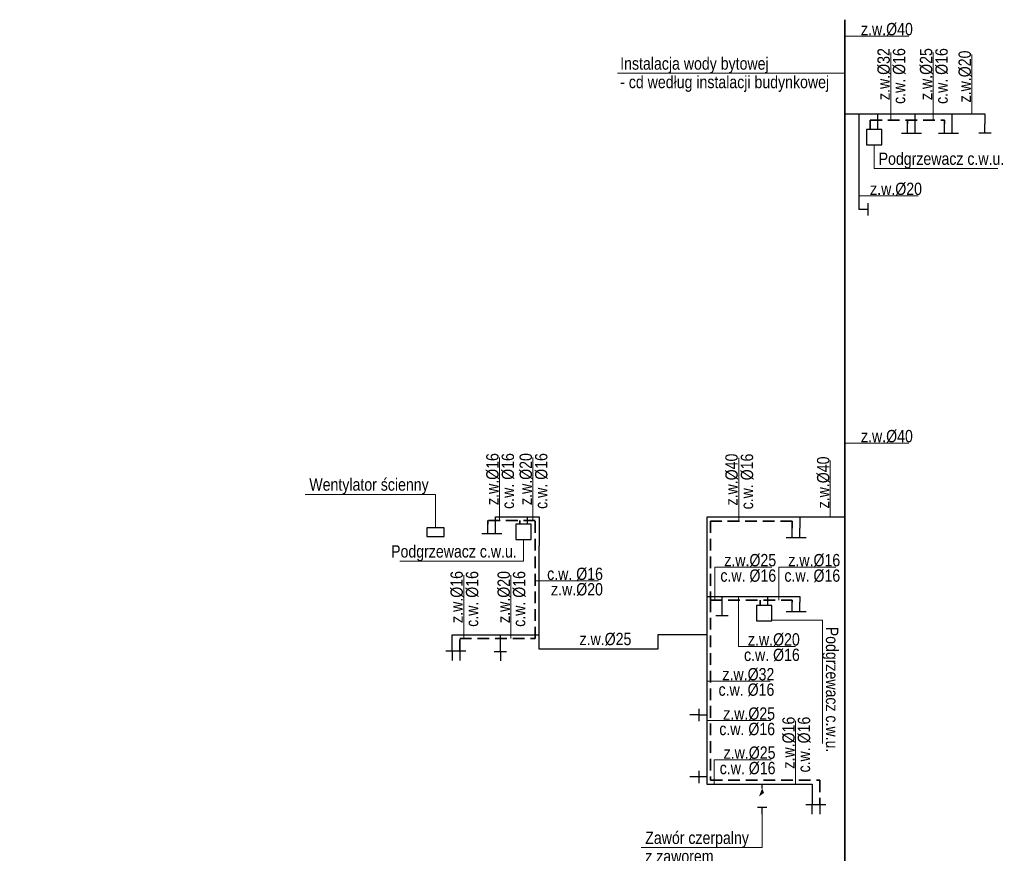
# Model space of a CAD drawing. Header units: millimetres. Extents: x 0 to 40783, y -13117 to 35556.
# Tile 82 of 98: x 35412 to 37009, y 9513 to 10865. Entities that reach past the tile are written whole.
import ezdxf
from ezdxf import colors
from ezdxf.entities.mleader import LeaderData, LeaderLine
from ezdxf.math import Vec2, Vec3

# ---------------------------------------------------------------- set-up
doc = ezdxf.new("R2010")
doc.units = ezdxf.units.MM
doc.linetypes.add('DASHED', pattern=[19.05, 12.7, -6.35])
for name, color, linetype, lineweight in [('0-SANIS-W-OPIS', 7, 'Continuous', 18), ('0-SANIS-W-PRZYBORY', 3, 'Continuous', 30), ('0-SANIS-W-RURY-ZIMNA', 5, 'Continuous', 30), ('0-SANIS-W-W-RURY-CIEPŁA-PODEJSCIE', 1, 'DASHED', 35), ('SANIS-W-RURY-ZIMNA-PODEJSCIE', 150, 'Continuous', 35)]:
    doc.layers.add(name, color=color, linetype=linetype, lineweight=lineweight)
doc.styles.add('SANIS', font='Arial Narrow.ttf', dxfattribs={"width": 0.75, "height": 2})

# ---------------------------------------------------------------- blocks, each defined once
blk = doc.blocks.new('BATERIA')
for points in [[(-162.5, 0), (162.5, 0)], [(-62.5, 0), (-62.5, 150)], [(62.5, 0), (62.5, 150)]]:
    blk.add_lwpolyline(points)
blk = doc.blocks.new('PODL_WC')
for points in [[(-100, 0), (100, 0)], [(0, 0), (0, 150)]]:
    blk.add_lwpolyline(points)
blk = doc.blocks.new('ZAW_ZLACZ')
at = {"ltscale": 0.65}
for points in [[(-150, 0), (0, 0)], [(0, 100), (0, -100)]]:
    blk.add_lwpolyline(points, dxfattribs=at)
blk.add_lwpolyline([(0, 0, 0, 0, 0), (36, 0, 0, 0, 0), (114, 78, 0, 0, 0), (164, -64, 0, 0, 0), (226, 71, 0, 0, 0), (275, 0, 100, 0, 0), (400, 0, 0, 0, 0)], format="xyseb", dxfattribs=at)
blk = doc.blocks.new('PODGRZ-EL')
blk.add_lwpolyline([(0, -12.5), (25, -12.5), (25, 12.5), (0, 12.5)], close=True)
blk.add_lwpolyline([(5.9, 8.5, 0, 0, 0), (8.9, -2.9, 0, 0, 0), (15.4, 3.1, 0, 0, 0), (17.7, -3.7, 3.5, 0, 0), (19.7, -9.3, 0, 0, 0)], format="xyseb")
blk = doc.blocks.new('_None')

msp = doc.modelspace()

# ---------------------------------------------------------------- linework, layer by layer
msp.add_lwpolyline([(36100.7, 10041.1), (36072.2, 10041.1), (36072.2, 10027.1), (36100.7, 10027.1)], close=True)
at = {"layer": '0-SANIS-W-RURY-ZIMNA'}
for points in [[(36750.1, 10712.5), (36977.4, 10712.5), (36977.4, 10696.2)], [(36772.6, 10712.5), (36772.6, 10557.5)], [(36803.9, 10687.1), (36803.9, 10712.5)], [(36864.4, 10696.3), (36864.4, 10712.5)], [(36924.4, 10696.3), (36924.4, 10712.5)], [(36183.9, 10046.9), (36183.9, 10058.9), (36254.6, 10058.9), (36254.6, 10011.6)], [(36235.5, 10046.9), (36235.5, 10058.9)], [(36750.1, 10058.1), (36526.2, 10058.1), (36526.2, 9867.4), (36447.1, 9867.4), (36447.1, 9844.3), (36254.6, 9844.3), (36254.6, 10011.6)], [(36677.4, 10058.1), (36677.3, 10040.5)], [(36526.2, 9929.7), (36677.4, 9929.7), (36677.4, 9920.3)], [(36551.1, 9913.4), (36551.1, 9929.7)], [(36625.5, 9915.2), (36625.5, 9929.7)], [(36113.4, 9840.9), (36113.4, 9867.6), (36254.6, 9867.6)], [(36191.6, 9840.4), (36191.6, 9867.6)], [(36526.2, 9867.4), (36526.2, 9625), (36696.9, 9625), (36696.9, 9591.4)], [(36513.6, 9737.4), (36526.2, 9737.4)], [(36526.2, 9636.9), (36513.6, 9636.9)], [(36616.1, 9618.2), (36616.1, 9625)]]:
    msp.add_lwpolyline(points, dxfattribs=at)
at = {"layer": '0-SANIS-W-W-RURY-CIEPŁA-PODEJSCIE', "ltscale": 1.5}
for points in [[(36791.4, 10702.5), (36911.9, 10702.5), (36911.9, 10696.3)], [(36791.4, 10687.1), (36791.4, 10702.5)], [(36851.9, 10696.3), (36851.9, 10702.5)], [(36125.9, 9840.9), (36125.9, 9861.3), (36248.3, 9861.3), (36248.3, 10052.6), (36171.4, 10052.6), (36171.4, 10046.9)], [(36223, 10046.9), (36223, 10052.6)], [(36664.8, 10040.5), (36664.8, 10051.8), (36532.5, 10051.8), (36532.5, 9923.4), (36664.9, 9923.4), (36664.9, 9920.3)], [(36532.5, 9923.4), (36532.5, 9631.3), (36709.4, 9631.3), (36709.4, 9591.4)], [(36613, 9915.2), (36613, 9923.4)]]:
    msp.add_lwpolyline(points, dxfattribs=at)
at = {"layer": 'SANIS-W-RURY-ZIMNA-PODEJSCIE'}
msp.add_lwpolyline([(36750.1, 10865.3), (36750.1, 8968.2), (36735.3, 8968.2)], dxfattribs=at)

# ---------------------------------------------------------------- block references
at = {"layer": '0-SANIS-W-PRZYBORY', "rotation": 359.9999999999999}
for p in [(36785.2, 10674.6), (36216.7, 10034.4), (36606.7, 9902.7)]:
    msp.add_blockref('PODGRZ-EL', p, dxfattribs=at)
at = {"layer": '0-SANIS-W-PRZYBORY', "yscale": 0.1, "zscale": 0.1}
for name, p, xscale, rotation in [('BATERIA', (36858.1, 10681.3), 0.1, 359.9999999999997), ('BATERIA', (36918.1, 10681.3), 0.1, 359.9999999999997), ('PODL_WC', (36977.4, 10681.2), -0.1, 359.9999999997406), ('PODL_WC', (36787.6, 10557.5), -0.1, 89.99999999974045), ('BATERIA', (36177.7, 10031.9), 0.1, 359.9999999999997), ('BATERIA', (36671, 10025.5), 0.1, 359.9999999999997), ('BATERIA', (36671.1, 9905.3), 0.1, 359.9999999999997), ('PODL_WC', (36551.1, 9898.4), -0.1, 359.9999999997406), ('BATERIA', (36119.6, 9840.9), 0.1, 179.9999999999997), ('PODL_WC', (36191.6, 9840.4), -0.1, 179.9999999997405), ('PODL_WC', (36513.6, 9737.4), -0.1, 89.99999999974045), ('PODL_WC', (36513.6, 9636.9), -0.1, 89.99999999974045), ('BATERIA', (36703.1, 9591.4), 0.1, 179.9999999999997)]:
    msp.add_blockref(name, p, dxfattribs=dict(at, xscale=xscale, rotation=rotation))
at = {"layer": '0-SANIS-W-PRZYBORY', "ltscale": 0.65, "xscale": 0.0760801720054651, "yscale": 0.0760801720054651, "zscale": 0.0760801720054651, "rotation": 89.92866694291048}
msp.add_blockref('ZAW_ZLACZ', (36616.1, 9587.8), dxfattribs=at)

# ---------------------------------------------------------------- leaders
at = {"layer": '0-SANIS-W-OPIS'}
ml = msp.add_multileader_mtext('Standard', dxfattribs=at)
ml.set_content('{\\W1;\\C256;z.w.%%C40}', color=256, style='SANIS')
ml.set_leader_properties(color=256, linetype='ByLayer', lineweight=-1)
ml.set_arrow_properties(name='NONE')
ml.build(insert=Vec2(0, 0))
ml.multileader.update_dxf_attribs({"text_left_attachment_type": 6, "text_right_attachment_type": 6, "dogleg_length": 1, "arrow_head_size": 10, "scale": 10})
ctx = ml.context
ctx.base_point, ctx.scale, ctx.char_height, ctx.arrow_head_size, ctx.landing_gap_size, ctx.plane_origin = Vec3(36767.9, 10838.4), 10, 20, 10, 10, Vec3(35933.9, 10547)
ctx.left_attachment, ctx.right_attachment, ctx.text_align_type = 6, 6, 2
notes = []
notes.append((ctx, [(1, (1, 1, 0), (36766.9, 10838.4), (1, 0), 1, [(1, [(36750.1, 10838.4)], 0, [])])]))
ctx.mtext.insert, ctx.mtext.alignment, ctx.mtext.line_spacing_factor, ctx.mtext.flow_direction = Vec3(36860.4, 10860), 3, 0.9, 5
ml = msp.add_multileader_mtext('Standard', dxfattribs=at)
ml.set_content('{\\W1;\\C256;z.w.%%C32\\Pc.w. %%C16}', color=256, style='SANIS')
ml.set_leader_properties(color=256, linetype='ByLayer', lineweight=-1)
ml.set_arrow_properties(name='NONE')
ml.build(insert=Vec2(0, 0))
ml.multileader.update_dxf_attribs({"text_left_attachment_type": 6, "text_right_attachment_type": 6, "dogleg_length": 1, "arrow_head_size": 10, "scale": 10})
ctx = ml.context
ctx.base_point, ctx.scale, ctx.char_height, ctx.arrow_head_size, ctx.landing_gap_size, ctx.plane_origin, ctx.plane_x_axis, ctx.plane_y_axis = Vec3(36824.6, 10720.7), 10, 20, 10, 10, Vec3(37116, 9886.3), Vec3(0, 1), Vec3(-1, 0)
ctx.left_attachment, ctx.right_attachment, ctx.text_align_type = 6, 6, 2
notes.append((ctx, [(1, (1, 1, 0), (36824.6, 10712.6), (0, 1), 8.11, [(1, [(36824.6, 10702.5)], 0, [])])]))
ctx.mtext.insert, ctx.mtext.text_direction, ctx.mtext.rotation, ctx.mtext.alignment, ctx.mtext.line_spacing_factor, ctx.mtext.flow_direction = Vec3(36803, 10819.1), Vec3(0, 1), 1.570796, 3, 0.75, 5
ml = msp.add_multileader_mtext('Standard', dxfattribs=at)
ml.set_content('{\\W1;\\C256;z.w.%%C25\\Pc.w. %%C16}', color=256, style='SANIS')
ml.set_leader_properties(color=256, linetype='ByLayer', lineweight=-1)
ml.set_arrow_properties(name='NONE')
ml.build(insert=Vec2(0, 0))
ml.multileader.update_dxf_attribs({"text_left_attachment_type": 6, "text_right_attachment_type": 6, "dogleg_length": 1, "arrow_head_size": 10, "scale": 10})
ctx = ml.context
ctx.base_point, ctx.scale, ctx.char_height, ctx.arrow_head_size, ctx.landing_gap_size, ctx.plane_origin, ctx.plane_x_axis, ctx.plane_y_axis = Vec3(36893.5, 10720.7), 10, 20, 10, 10, Vec3(37184.9, 9886.3), Vec3(0, 1), Vec3(-1, 0)
ctx.left_attachment, ctx.right_attachment, ctx.text_align_type = 6, 6, 2
notes.append((ctx, [(1, (1, 1, 0), (36893.5, 10712.6), (0, 1), 8.11, [(1, [(36893.5, 10702.5)], 0, [])])]))
ctx.mtext.insert, ctx.mtext.text_direction, ctx.mtext.rotation, ctx.mtext.alignment, ctx.mtext.line_spacing_factor, ctx.mtext.flow_direction = Vec3(36871.9, 10819.1), Vec3(0, 1), 1.570796, 3, 0.75, 5
ml = msp.add_multileader_mtext('Standard', dxfattribs=at)
ml.set_content('{\\W1;\\C256;z.w.%%C20}', color=256, style='SANIS')
ml.set_leader_properties(color=256, linetype='ByLayer', lineweight=-1)
ml.set_arrow_properties(name='NONE')
ml.build(insert=Vec2(0, 0))
ml.multileader.update_dxf_attribs({"text_left_attachment_type": 6, "text_right_attachment_type": 6, "dogleg_length": 1, "arrow_head_size": 10, "scale": 10})
ctx = ml.context
ctx.base_point, ctx.scale, ctx.char_height, ctx.arrow_head_size, ctx.landing_gap_size, ctx.plane_origin, ctx.plane_x_axis, ctx.plane_y_axis = Vec3(36956.1, 10722.7), 10, 20, 10, 10, Vec3(37247.5, 9886.3), Vec3(0, 1), Vec3(-1, 0)
ctx.left_attachment, ctx.right_attachment, ctx.text_align_type = 6, 6, 2
notes.append((ctx, [(1, (1, 1, 0), (36956.1, 10712.6), (0, 1), 10.2, [(1, [(36956.1, 10712.5)], 0, [])])]))
ctx.mtext.insert, ctx.mtext.text_direction, ctx.mtext.rotation, ctx.mtext.alignment, ctx.mtext.line_spacing_factor, ctx.mtext.flow_direction = Vec3(36934.5, 10815.2), Vec3(0, 1), 1.570796, 3, 0.75, 5
ml = msp.add_multileader_mtext('Standard', dxfattribs=at)
ml.set_content('{\\W1;\\C256;Instalacja wody bytowej\\P- cd według instalacji budynkowej}', color=256, style='SANIS')
ml.set_leader_properties(color=256, linetype='ByLayer', lineweight=-1)
ml.set_arrow_properties(name='NONE')
ml.build(insert=Vec2(0, 0))
ml.multileader.update_dxf_attribs({"text_left_attachment_type": 6, "text_right_attachment_type": 6, "dogleg_length": 1, "arrow_head_size": 10, "scale": 10})
ctx = ml.context
ctx.base_point, ctx.scale, ctx.char_height, ctx.arrow_head_size, ctx.landing_gap_size, ctx.plane_origin = Vec3(36375.9, 10778.3), 10, 20, 10, 10, Vec3(37566.3, 10486.8)
ctx.left_attachment, ctx.right_attachment, ctx.text_align_type = 6, 6, 2
notes.append((ctx, [(1, (1, 1, 0), (36733.3, 10778.3), (-1, 0), 1, [(1, [(36750.1, 10778.3)], 0, [])])]))
ctx.mtext.insert, ctx.mtext.line_spacing_factor, ctx.mtext.flow_direction = Vec3(36385.9, 10804.2), 0.9, 5
ml = msp.add_multileader_mtext('Standard', dxfattribs=at)
ml.set_content('{\\W1;\\C256;Podgrzewacz c.w.u.}', color=256, style='SANIS')
ml.set_leader_properties(color=256, linetype='ByLayer', lineweight=-1)
ml.set_arrow_properties(name='NONE')
ml.build(insert=Vec2(0, 0))
ml.multileader.update_dxf_attribs({"text_left_attachment_type": 6, "text_right_attachment_type": 6, "dogleg_length": 1, "arrow_head_size": 10, "scale": 10})
ctx = ml.context
ctx.base_point, ctx.scale, ctx.char_height, ctx.arrow_head_size, ctx.landing_gap_size, ctx.plane_origin = Vec3(36798.7, 10623.9), 10, 20, 10, 10, Vec3(35981.5, 10370.7)
ctx.left_attachment, ctx.right_attachment, ctx.text_align_type = 6, 6, 2
notes.append((ctx, [(1, (1, 1, 0), (36797.7, 10623.9), (1, 0), 1, [(1, [(36797.7, 10662.1)], 0, [])])]))
ctx.mtext.insert, ctx.mtext.alignment, ctx.mtext.line_spacing_factor, ctx.mtext.flow_direction = Vec3(37008.7, 10649.8), 3, 0.9, 5
ml = msp.add_multileader_mtext('Standard', dxfattribs=at)
ml.set_content('{\\W1;\\C256;z.w.%%C20}', color=256, style='SANIS')
ml.set_leader_properties(color=256, linetype='ByLayer', lineweight=-1)
ml.set_arrow_properties(name='NONE')
ml.build(insert=Vec2(0, 0))
ml.multileader.update_dxf_attribs({"text_left_attachment_type": 6, "text_right_attachment_type": 6, "dogleg_length": 1, "arrow_head_size": 10, "scale": 10})
ctx = ml.context
ctx.base_point, ctx.scale, ctx.char_height, ctx.arrow_head_size, ctx.landing_gap_size, ctx.plane_origin = Vec3(36782.7, 10579.4), 10, 20, 10, 10, Vec3(35946.2, 10287.9)
ctx.left_attachment, ctx.right_attachment, ctx.text_align_type = 6, 6, 2
notes.append((ctx, [(1, (1, 1, 0), (36772.6, 10579.4), (1, 0), 10.2, [(1, [(36772.4, 10579.4)], 0, [])])]))
ctx.mtext.insert, ctx.mtext.alignment, ctx.mtext.line_spacing_factor, ctx.mtext.flow_direction = Vec3(36875.2, 10600.9), 3, 0.75, 5
ml = msp.add_multileader_mtext('Standard', dxfattribs=at)
ml.set_content('{\\W1;\\C256;z.w.%%C40}', color=256, style='SANIS')
ml.set_leader_properties(color=256, linetype='ByLayer', lineweight=-1)
ml.set_arrow_properties(name='NONE')
ml.build(insert=Vec2(0, 0))
ml.multileader.update_dxf_attribs({"text_left_attachment_type": 6, "text_right_attachment_type": 6, "dogleg_length": 1, "arrow_head_size": 10, "scale": 10})
ctx = ml.context
ctx.base_point, ctx.scale, ctx.char_height, ctx.arrow_head_size, ctx.landing_gap_size, ctx.plane_origin = Vec3(36767.9, 10178.2), 10, 20, 10, 10, Vec3(35933.9, 9886.7)
ctx.left_attachment, ctx.right_attachment, ctx.text_align_type = 6, 6, 2
notes.append((ctx, [(1, (1, 1, 0), (36766.9, 10178.2), (1, 0), 1, [(1, [(36750.1, 10178.2)], 0, [])])]))
ctx.mtext.insert, ctx.mtext.alignment, ctx.mtext.line_spacing_factor, ctx.mtext.flow_direction = Vec3(36860.4, 10199.7), 3, 0.9, 5
ml = msp.add_multileader_mtext('Standard', dxfattribs=at)
ml.set_content('{\\W1;\\C256;z.w.%%C16\\Pc.w. %%C16}', color=256, style='SANIS')
ml.set_leader_properties(color=256, linetype='ByLayer', lineweight=-1)
ml.set_arrow_properties(name='NONE')
ml.build(insert=Vec2(0, 0))
ml.multileader.update_dxf_attribs({"text_left_attachment_type": 6, "text_right_attachment_type": 6, "dogleg_length": 1, "arrow_head_size": 10, "scale": 10})
ctx = ml.context
ctx.base_point, ctx.scale, ctx.char_height, ctx.arrow_head_size, ctx.landing_gap_size, ctx.plane_origin, ctx.plane_x_axis, ctx.plane_y_axis = Vec3(36190.2, 10063.7), 10, 20, 10, 10, Vec3(36481.7, 9236.4), Vec3(0, 1), Vec3(-1, 0)
ctx.left_attachment, ctx.right_attachment, ctx.text_align_type = 6, 6, 2
notes.append((ctx, [(1, (1, 1, 0), (36190.2, 10062.7), (0, 1), 1, [(1, [(36190.2, 10052.6)], 0, [])])]))
ctx.mtext.insert, ctx.mtext.text_direction, ctx.mtext.rotation, ctx.mtext.alignment, ctx.mtext.line_spacing_factor, ctx.mtext.flow_direction = Vec3(36168.7, 10162.1), Vec3(0, 1), 1.570796, 3, 0.75, 5
ml = msp.add_multileader_mtext('Standard', dxfattribs=at)
ml.set_content('{\\W1;\\C256;z.w.%%C20\\Pc.w. %%C16}', color=256, style='SANIS')
ml.set_leader_properties(color=256, linetype='ByLayer', lineweight=-1)
ml.set_arrow_properties(name='NONE')
ml.build(insert=Vec2(0, 0))
ml.multileader.update_dxf_attribs({"text_left_attachment_type": 6, "text_right_attachment_type": 6, "dogleg_length": 1, "arrow_head_size": 10, "scale": 10})
ctx = ml.context
ctx.base_point, ctx.scale, ctx.char_height, ctx.arrow_head_size, ctx.landing_gap_size, ctx.plane_origin, ctx.plane_x_axis, ctx.plane_y_axis = Vec3(36244.4, 10063.7), 10, 20, 10, 10, Vec3(36535.8, 9236.4), Vec3(0, 1), Vec3(-1, 0)
ctx.left_attachment, ctx.right_attachment, ctx.text_align_type = 6, 6, 2
notes.append((ctx, [(1, (1, 1, 0), (36244.4, 10062.7), (0, 1), 1, [(1, [(36244.4, 10052.6)], 0, [])])]))
ctx.mtext.insert, ctx.mtext.text_direction, ctx.mtext.rotation, ctx.mtext.alignment, ctx.mtext.line_spacing_factor, ctx.mtext.flow_direction = Vec3(36222.8, 10162.1), Vec3(0, 1), 1.570796, 3, 0.75, 5
ml = msp.add_multileader_mtext('Standard', dxfattribs=at)
ml.set_content('{\\W1;\\C256;z.w.%%C40\\Pc.w. %%C16}', color=256, style='SANIS')
ml.set_leader_properties(color=256, linetype='ByLayer', lineweight=-1)
ml.set_arrow_properties(name='NONE')
ml.build(insert=Vec2(0, 0))
ml.multileader.update_dxf_attribs({"text_left_attachment_type": 6, "text_right_attachment_type": 6, "dogleg_length": 1, "arrow_head_size": 10, "scale": 10})
ctx = ml.context
ctx.base_point, ctx.scale, ctx.char_height, ctx.arrow_head_size, ctx.landing_gap_size, ctx.plane_origin, ctx.plane_x_axis, ctx.plane_y_axis = Vec3(36578, 10062.9), 10, 20, 10, 10, Vec3(36869.4, 9235.5), Vec3(0, 1), Vec3(-1, 0)
ctx.left_attachment, ctx.right_attachment, ctx.text_align_type = 6, 6, 2
notes.append((ctx, [(1, (1, 1, 0), (36578, 10061.9), (0, 1), 1, [(1, [(36578, 10051.8)], 0, [])])]))
ctx.mtext.insert, ctx.mtext.text_direction, ctx.mtext.rotation, ctx.mtext.alignment, ctx.mtext.line_spacing_factor, ctx.mtext.flow_direction = Vec3(36556.4, 10161.3), Vec3(0, 1), 1.570796, 3, 0.75, 5
ml = msp.add_multileader_mtext('Standard', dxfattribs=at)
ml.set_content('{\\W1;\\C256;z.w.%%C40\\P}', color=256, style='SANIS')
ml.set_leader_properties(color=256, linetype='ByLayer', lineweight=-1)
ml.set_arrow_properties(name='NONE')
ml.build(insert=Vec2(0, 0))
ml.multileader.update_dxf_attribs({"text_left_attachment_type": 6, "text_right_attachment_type": 6, "dogleg_length": 1, "arrow_head_size": 10, "scale": 10})
ctx = ml.context
ctx.base_point, ctx.scale, ctx.char_height, ctx.arrow_head_size, ctx.landing_gap_size, ctx.plane_origin, ctx.plane_x_axis, ctx.plane_y_axis = Vec3(36726.5, 10064.1), 10, 20, 10, 10, Vec3(37018, 9236.8), Vec3(0, 1), Vec3(-1, 0)
ctx.left_attachment, ctx.right_attachment, ctx.text_align_type = 6, 6, 2
notes.append((ctx, [(1, (1, 1, 0), (36726.5, 10063.1), (0, 1), 1, [(1, [(36726.5, 10058.1)], 0, [])])]))
ctx.mtext.insert, ctx.mtext.text_direction, ctx.mtext.rotation, ctx.mtext.alignment, ctx.mtext.line_spacing_factor, ctx.mtext.flow_direction = Vec3(36705, 10156.6), Vec3(0, 1), 1.570796, 3, 0.75, 5
ml = msp.add_multileader_mtext('Standard', dxfattribs=at)
ml.set_content('{\\W1;\\C256;Wentylator ścienny }', color=256, style='SANIS')
ml.set_leader_properties(color=256, linetype='ByLayer', lineweight=-1)
ml.set_arrow_properties(name='NONE')
ml.build(insert=Vec2(0, 0))
ml.multileader.update_dxf_attribs({"text_left_attachment_type": 6, "text_right_attachment_type": 6, "dogleg_length": 1, "arrow_head_size": 10, "scale": 10})
ctx = ml.context
ctx.base_point, ctx.scale, ctx.char_height, ctx.arrow_head_size, ctx.landing_gap_size, ctx.plane_origin = Vec3(35872.4, 10095.2), 10, 20, 10, 10, Vec3(36908.6, 9674.5)
ctx.left_attachment, ctx.right_attachment, ctx.text_align_type = 6, 6, 2
notes.append((ctx, [(1, (1, 1, 0), (36086.4, 10095.2), (-1, 0), 1, [(1, [(36086.4, 10041.1)], 0, [])])]))
ctx.mtext.insert, ctx.mtext.alignment, ctx.mtext.line_spacing_factor, ctx.mtext.flow_direction = Vec3(36075.4, 10121.2), 3, 0.9, 5
ml = msp.add_multileader_mtext('Standard', dxfattribs=at)
ml.set_content('{\\W1;\\C256;Podgrzewacz c.w.u.}', color=256, style='SANIS')
ml.set_leader_properties(color=256, linetype='ByLayer', lineweight=-1)
ml.set_arrow_properties(name='NONE')
ml.build(insert=Vec2(0, 0))
ml.multileader.update_dxf_attribs({"text_left_attachment_type": 6, "text_right_attachment_type": 6, "dogleg_length": 1, "arrow_head_size": 10, "scale": 10})
ctx = ml.context
ctx.base_point, ctx.scale, ctx.char_height, ctx.arrow_head_size, ctx.landing_gap_size, ctx.plane_origin = Vec3(36008.2, 9986.8), 10, 20, 10, 10, Vec3(37051.4, 9655.3)
ctx.left_attachment, ctx.right_attachment, ctx.text_align_type = 6, 6, 2
notes.append((ctx, [(1, (1, 1, 0), (36229.2, 9986.8), (-1, 0), 1, [(1, [(36229.2, 10021.9)], 0, [])])]))
ctx.mtext.insert, ctx.mtext.alignment, ctx.mtext.line_spacing_factor, ctx.mtext.flow_direction = Vec3(36218.2, 10012.7), 3, 0.9, 5
ml = msp.add_multileader_mtext('Standard', dxfattribs=at)
ml.set_content('{\\W1;\\C256;z.w.%%C25\\Pc.w. %%C16}', color=256, style='SANIS')
ml.set_leader_properties(color=256, linetype='ByLayer', lineweight=-1)
ml.set_arrow_properties(name='NONE')
ml.build(insert=Vec2(0, 0))
ml.multileader.update_dxf_attribs({"text_left_attachment_type": 6, "text_right_attachment_type": 6, "dogleg_length": 1, "arrow_head_size": 10, "scale": 10})
ctx = ml.context
ctx.base_point, ctx.scale, ctx.char_height, ctx.arrow_head_size, ctx.landing_gap_size, ctx.plane_origin = Vec3(36540.4, 9976.9), 10, 20, 10, 10, Vec3(35706.4, 9667.4)
ctx.left_attachment, ctx.right_attachment, ctx.text_align_type = 6, 6, 2
notes.append((ctx, [(1, (1, 1, 0), (36539.4, 9976.9), (1, 0), 1, [(1, [(36539.4, 9923.4)], 0, [])])]))
ctx.mtext.insert, ctx.mtext.alignment, ctx.mtext.line_spacing_factor, ctx.mtext.flow_direction = Vec3(36638.8, 9998.5), 3, 0.75, 5
ml = msp.add_multileader_mtext('Standard', dxfattribs=at)
ml.set_content('{\\W1;\\C256;z.w.%%C16\\Pc.w. %%C16}', color=256, style='SANIS')
ml.set_leader_properties(color=256, linetype='ByLayer', lineweight=-1)
ml.set_arrow_properties(name='NONE')
ml.build(insert=Vec2(0, 0))
ml.multileader.update_dxf_attribs({"text_left_attachment_type": 6, "text_right_attachment_type": 6, "dogleg_length": 1, "arrow_head_size": 10, "scale": 10})
ctx = ml.context
ctx.base_point, ctx.scale, ctx.char_height, ctx.arrow_head_size, ctx.landing_gap_size, ctx.plane_origin = Vec3(36644.2, 9976.9), 10, 20, 10, 10, Vec3(35810.2, 9667.4)
ctx.left_attachment, ctx.right_attachment, ctx.text_align_type = 6, 6, 2
notes.append((ctx, [(1, (1, 1, 0), (36643.2, 9976.9), (1, 0), 1, [(1, [(36643.2, 9923.4)], 0, [])])]))
ctx.mtext.insert, ctx.mtext.alignment, ctx.mtext.line_spacing_factor, ctx.mtext.flow_direction = Vec3(36742.6, 9998.5), 3, 0.75, 5
ml = msp.add_multileader_mtext('Standard', dxfattribs=at)
ml.set_content('{\\W1;\\C256;z.w.%%C16\\Pc.w. %%C16}', color=256, style='SANIS')
ml.set_leader_properties(color=256, linetype='ByLayer', lineweight=-1)
ml.set_arrow_properties(name='NONE')
ml.build(insert=Vec2(0, 0))
ml.multileader.update_dxf_attribs({"text_left_attachment_type": 6, "text_right_attachment_type": 6, "dogleg_length": 1, "arrow_head_size": 10, "scale": 10})
ctx = ml.context
ctx.base_point, ctx.scale, ctx.char_height, ctx.arrow_head_size, ctx.landing_gap_size, ctx.plane_origin, ctx.plane_x_axis, ctx.plane_y_axis = Vec3(36132.2, 9872.4), 10, 20, 10, 10, Vec3(36423.7, 9045.1), Vec3(0, 1), Vec3(-1, 0)
ctx.left_attachment, ctx.right_attachment, ctx.text_align_type = 6, 6, 2
notes.append((ctx, [(1, (1, 1, 0), (36132.2, 9871.4), (0, 1), 1, [(1, [(36132.2, 9861.3)], 0, [])])]))
ctx.mtext.insert, ctx.mtext.text_direction, ctx.mtext.rotation, ctx.mtext.alignment, ctx.mtext.line_spacing_factor, ctx.mtext.flow_direction = Vec3(36110.7, 9970.8), Vec3(0, 1), 1.570796, 3, 0.75, 5
ml = msp.add_multileader_mtext('Standard', dxfattribs=at)
ml.set_content('{\\W1;\\C256;z.w.%%C20\\Pc.w. %%C16}', color=256, style='SANIS')
ml.set_leader_properties(color=256, linetype='ByLayer', lineweight=-1)
ml.set_arrow_properties(name='NONE')
ml.build(insert=Vec2(0, 0))
ml.multileader.update_dxf_attribs({"text_left_attachment_type": 6, "text_right_attachment_type": 6, "dogleg_length": 1, "arrow_head_size": 10, "scale": 10})
ctx = ml.context
ctx.base_point, ctx.scale, ctx.char_height, ctx.arrow_head_size, ctx.landing_gap_size, ctx.plane_origin, ctx.plane_x_axis, ctx.plane_y_axis = Vec3(36208.6, 9872.4), 10, 20, 10, 10, Vec3(36500.1, 9045.1), Vec3(0, 1), Vec3(-1, 0)
ctx.left_attachment, ctx.right_attachment, ctx.text_align_type = 6, 6, 2
notes.append((ctx, [(1, (1, 1, 0), (36208.6, 9871.4), (0, 1), 1, [(1, [(36208.6, 9861.3)], 0, [])])]))
ctx.mtext.insert, ctx.mtext.text_direction, ctx.mtext.rotation, ctx.mtext.alignment, ctx.mtext.line_spacing_factor, ctx.mtext.flow_direction = Vec3(36187, 9970.8), Vec3(0, 1), 1.570796, 3, 0.75, 5
ml = msp.add_multileader_mtext('Standard', dxfattribs=at)
ml.set_content('{\\W1;\\C256;c.w. %%C16\\Pz.w.%%C20}', color=256, style='SANIS')
ml.set_leader_properties(color=256, linetype='ByLayer', lineweight=-1)
ml.set_arrow_properties(name='NONE')
ml.build(insert=Vec2(0, 0))
ml.multileader.update_dxf_attribs({"text_left_attachment_type": 6, "text_right_attachment_type": 6, "dogleg_length": 1, "arrow_head_size": 10, "scale": 10})
ctx = ml.context
ctx.base_point, ctx.scale, ctx.char_height, ctx.arrow_head_size, ctx.landing_gap_size, ctx.plane_origin = Vec3(36259.4, 9954.8), 10, 20, 10, 10, Vec3(35432.1, 9663.3)
ctx.left_attachment, ctx.right_attachment, ctx.text_align_type = 6, 6, 2
notes.append((ctx, [(1, (1, 1, 0), (36258.4, 9954.8), (1, 0), 1, [(1, [(36248.3, 9954.8)], 0, [])])]))
ctx.mtext.insert, ctx.mtext.alignment, ctx.mtext.line_spacing_factor, ctx.mtext.flow_direction = Vec3(36357.9, 9976.3), 3, 0.75, 5
ml = msp.add_multileader_mtext('Standard', dxfattribs=at)
ml.set_content('{\\W1;\\C256;z.w.%%C20\\Pc.w. %%C16}', color=256, style='SANIS')
ml.set_leader_properties(color=256, linetype='ByLayer', lineweight=-1)
ml.set_arrow_properties(name='NONE')
ml.build(insert=Vec2(0, 0))
ml.multileader.update_dxf_attribs({"text_left_attachment_type": 6, "text_right_attachment_type": 6, "dogleg_length": 1, "arrow_head_size": 10, "scale": 10})
ctx = ml.context
ctx.base_point, ctx.scale, ctx.char_height, ctx.arrow_head_size, ctx.landing_gap_size, ctx.plane_origin = Vec3(36578.6, 9848.3), 10, 20, 10, 10, Vec3(35744.6, 9667.4)
ctx.left_attachment, ctx.right_attachment, ctx.text_align_type = 6, 6, 2
notes.append((ctx, [(1, (1, 1, 0), (36577.6, 9848.3), (1, 0), 1, [(1, [(36577.6, 9929.7)], 0, [])])]))
ctx.mtext.insert, ctx.mtext.alignment, ctx.mtext.line_spacing_factor, ctx.mtext.flow_direction = Vec3(36677.1, 9869.9), 3, 0.75, 5
ml = msp.add_multileader_mtext('Standard', dxfattribs=at)
ml.set_content('{\\W1;\\C256;Podgrzewacz c.w.u.}', color=256, style='SANIS')
ml.set_leader_properties(color=256, linetype='ByLayer', lineweight=-1)
ml.set_arrow_properties(name='NONE')
ml.build(insert=Vec2(0, 0))
ml.multileader.update_dxf_attribs({"text_left_attachment_type": 6, "text_right_attachment_type": 6, "dogleg_length": 1, "arrow_head_size": 10, "scale": 10})
ctx = ml.context
ctx.base_point, ctx.scale, ctx.char_height, ctx.arrow_head_size, ctx.landing_gap_size, ctx.plane_origin, ctx.plane_x_axis, ctx.plane_y_axis = Vec3(36713.7, 9890.4), 10, 20, 10, 10, Vec3(37046.7, 9242.5), Vec3(0, -1), Vec3(1, 0)
ctx.left_attachment, ctx.right_attachment = 6, 6
notes.append((ctx, [(1, (1, 1, 0), (36713.7, 9891.4), (0, -1), 1, [(1, [(36631.7, 9891.4)], 0, [])])]))
ctx.mtext.insert, ctx.mtext.text_direction, ctx.mtext.rotation, ctx.mtext.line_spacing_factor, ctx.mtext.flow_direction = Vec3(36739.5, 9880.4), Vec3(0, -1), 4.712389, 0.9, 5
ml = msp.add_multileader_mtext('Standard', dxfattribs=at)
ml.set_content('{\\W1;\\C256;z.w.%%C25}', color=256, style='SANIS')
ml.set_leader_properties(color=256, linetype='ByLayer', lineweight=-1)
ml.set_arrow_properties(name='NONE')
ml.build(insert=Vec2(0, 0))
ml.multileader.update_dxf_attribs({"text_left_attachment_type": 6, "text_right_attachment_type": 6, "dogleg_length": 1, "arrow_head_size": 10, "scale": 10})
ctx = ml.context
ctx.base_point, ctx.scale, ctx.char_height, ctx.arrow_head_size, ctx.landing_gap_size, ctx.plane_origin = Vec3(36310, 9849.1), 10, 20, 10, 10, Vec3(37246.5, 9539.5)
ctx.left_attachment, ctx.right_attachment, ctx.text_align_type = 6, 6, 2
notes.append((ctx, [(0, (0, 0, 0), (0, 0), (1, 0), 1, [])]))
ctx.mtext.insert, ctx.mtext.line_spacing_factor, ctx.mtext.flow_direction = Vec3(36320, 9870.6), 0.75, 5
ml = msp.add_multileader_mtext('Standard', dxfattribs=at)
ml.set_content('{\\W1;\\C256;z.w.%%C32\\Pc.w. %%C16}', color=256, style='SANIS')
ml.set_leader_properties(color=256, linetype='ByLayer', lineweight=-1)
ml.set_arrow_properties(name='NONE')
ml.build(insert=Vec2(0, 0))
ml.multileader.update_dxf_attribs({"text_left_attachment_type": 6, "text_right_attachment_type": 6, "dogleg_length": 1, "arrow_head_size": 10, "scale": 10})
ctx = ml.context
ctx.base_point, ctx.scale, ctx.char_height, ctx.arrow_head_size, ctx.landing_gap_size, ctx.plane_origin = Vec3(36537.4, 9792), 10, 20, 10, 10, Vec3(35710, 9500.5)
ctx.left_attachment, ctx.right_attachment, ctx.text_align_type = 6, 6, 2
notes.append((ctx, [(1, (1, 1, 0), (36536.4, 9792), (1, 0), 1, [(1, [(36526.2, 9792)], 0, [])])]))
ctx.mtext.insert, ctx.mtext.alignment, ctx.mtext.line_spacing_factor, ctx.mtext.flow_direction = Vec3(36635.8, 9813.5), 3, 0.75, 5
ml = msp.add_multileader_mtext('Standard', dxfattribs=at)
ml.set_content('{\\W1;\\C256;z.w.%%C25\\Pc.w. %%C16}', color=256, style='SANIS')
ml.set_leader_properties(color=256, linetype='ByLayer', lineweight=-1)
ml.set_arrow_properties(name='NONE')
ml.build(insert=Vec2(0, 0))
ml.multileader.update_dxf_attribs({"text_left_attachment_type": 6, "text_right_attachment_type": 6, "dogleg_length": 1, "arrow_head_size": 10, "scale": 10})
ctx = ml.context
ctx.base_point, ctx.scale, ctx.char_height, ctx.arrow_head_size, ctx.landing_gap_size, ctx.plane_origin = Vec3(36538.5, 9728.1), 10, 20, 10, 10, Vec3(35710, 9436.6)
ctx.left_attachment, ctx.right_attachment, ctx.text_align_type = 6, 6, 2
notes.append((ctx, [(1, (1, 1, 0), (36537.5, 9728.1), (1, 0), 1, [(1, [(36526.2, 9728.1)], 0, [])])]))
ctx.mtext.insert, ctx.mtext.alignment, ctx.mtext.line_spacing_factor, ctx.mtext.flow_direction = Vec3(36637, 9749.6), 3, 0.75, 5
ml = msp.add_multileader_mtext('Standard', dxfattribs=at)
ml.set_content('{\\W1;\\C256;z.w.%%C16\\Pc.w. %%C16}', color=256, style='SANIS')
ml.set_leader_properties(color=256, linetype='ByLayer', lineweight=-1)
ml.set_arrow_properties(name='NONE')
ml.build(insert=Vec2(0, 0))
ml.multileader.update_dxf_attribs({"text_left_attachment_type": 6, "text_right_attachment_type": 6, "dogleg_length": 1, "arrow_head_size": 10, "scale": 10})
ctx = ml.context
ctx.base_point, ctx.scale, ctx.char_height, ctx.arrow_head_size, ctx.landing_gap_size, ctx.plane_origin, ctx.plane_x_axis, ctx.plane_y_axis = Vec3(36670.4, 9636.1), 10, 20, 10, 10, Vec3(36961.8, 8808.8), Vec3(0, 1), Vec3(-1, 0)
ctx.left_attachment, ctx.right_attachment, ctx.text_align_type = 6, 6, 2
notes.append((ctx, [(1, (1, 1, 0), (36670.4, 9635.1), (0, 1), 1, [(1, [(36670.4, 9625)], 0, [])])]))
ctx.mtext.insert, ctx.mtext.text_direction, ctx.mtext.rotation, ctx.mtext.alignment, ctx.mtext.line_spacing_factor, ctx.mtext.flow_direction = Vec3(36648.8, 9734.5), Vec3(0, 1), 1.570796, 3, 0.75, 5
ml = msp.add_multileader_mtext('Standard', dxfattribs=at)
ml.set_content('{\\W1;\\C256;z.w.%%C25\\Pc.w. %%C16}', color=256, style='SANIS')
ml.set_leader_properties(color=256, linetype='ByLayer', lineweight=-1)
ml.set_arrow_properties(name='NONE')
ml.build(insert=Vec2(0, 0))
ml.multileader.update_dxf_attribs({"text_left_attachment_type": 6, "text_right_attachment_type": 6, "dogleg_length": 1, "arrow_head_size": 10, "scale": 10})
ctx = ml.context
ctx.base_point, ctx.scale, ctx.char_height, ctx.arrow_head_size, ctx.landing_gap_size, ctx.plane_origin = Vec3(36539.3, 9664.6), 10, 20, 10, 10, Vec3(35705.3, 9369)
ctx.left_attachment, ctx.right_attachment, ctx.text_align_type = 6, 6, 2
notes.append((ctx, [(1, (1, 1, 0), (36538.3, 9664.6), (1, 0), 1, [(1, [(36538.3, 9625)], 0, [])])]))
ctx.mtext.insert, ctx.mtext.alignment, ctx.mtext.line_spacing_factor, ctx.mtext.flow_direction = Vec3(36637.7, 9686.2), 3, 0.75, 5
ml = msp.add_multileader_mtext('Standard', dxfattribs=at)
ml.set_content('\\pxql;{\\W1;\\C256;Zawór czerpalny\\Pz zaworem \\Pantyskażeniowym}', color=256, style='SANIS')
ml.set_leader_properties(color=256, linetype='ByLayer', lineweight=-1)
ml.set_arrow_properties(name='NONE')
ml.build(insert=Vec2(0, 0))
ml.multileader.update_dxf_attribs({"text_left_attachment_type": 6, "text_right_attachment_type": 6, "dogleg_length": 1, "arrow_head_size": 10, "scale": 10})
ctx = ml.context
ctx.base_point, ctx.scale, ctx.char_height, ctx.arrow_head_size, ctx.landing_gap_size, ctx.plane_origin = Vec3(36416.5, 9522.2), 10, 20, 10, 10, Vec3(37441.5, 9929.1)
ctx.left_attachment, ctx.right_attachment, ctx.text_align_type = 6, 6, 2
notes.append((ctx, [(1, (1, 1, 0), (36616.1, 9522.2), (-1, 0), 1, [(1, [(36616.1, 9576.4)], 0, [])])]))
ctx.mtext.insert, ctx.mtext.line_spacing_factor, ctx.mtext.flow_direction = Vec3(36426.5, 9548.1), 0.9, 5
for ctx, leaders in notes:
    for number, flags, end, landing, length, lines in leaders:
        leader = LeaderData()
        leader.index, (leader.has_last_leader_line, leader.has_dogleg_vector, leader.attachment_direction) = number, flags
        leader.last_leader_point, leader.dogleg_vector, leader.dogleg_length = Vec3(end), Vec3(landing), length
        for number, points, colour, breaks in lines:
            line = LeaderLine()
            line.index, line.vertices, line.color, line.breaks = number, Vec3.list(points), colors.encode_raw_color(colour), breaks
            leader.lines.append(line)
        ctx.leaders.append(leader)

doc.saveas('drawing.dxf')
